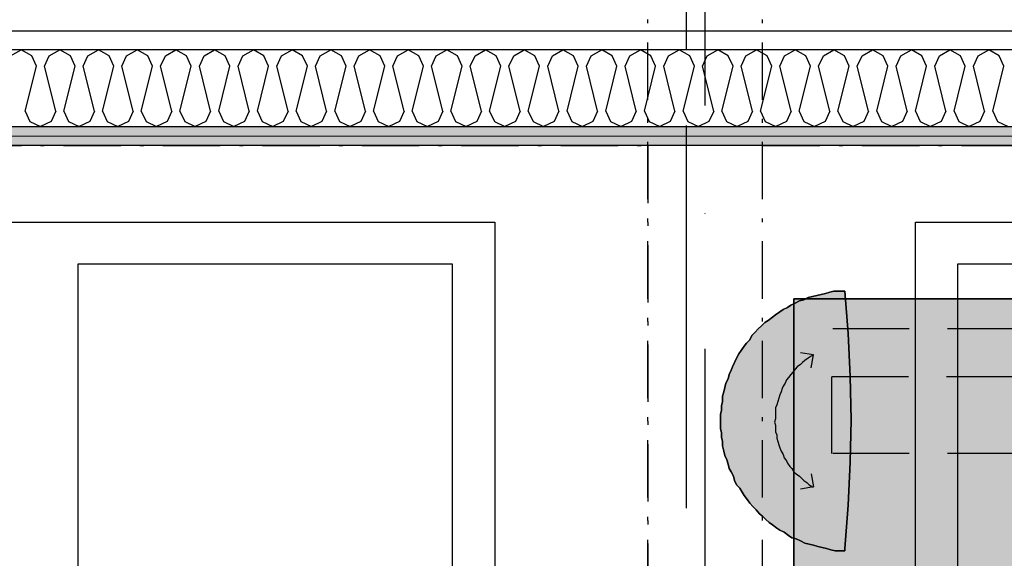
# Model space of a CAD drawing. Header units: millimetres. Extents: x -173281 to 144469, y -85977 to 83288.
# Tile 144 of 256: x -62349 to -61062, y -40331 to -39627. Entities that reach past the tile are written whole.
import ezdxf
from ezdxf.enums import TextEntityAlignment as Align

# ---------------------------------------------------------------- set-up
doc = ezdxf.new("R2010")
doc.units = ezdxf.units.MM
doc.header["$LTSCALE"] = 0.5
doc.header["$MEASUREMENT"] = 0
for name, pattern in [('Akselinje', [1500, 1000, -200, 100, -200]), ('Over snittplan', [260, 150, -50, 10, -50]), ('PLINE', [0]), ('Prikk & stiplet', [1340.555525, 705.555534, -352.777767, 0, -282.222223]), ('Under snittplan', [300, 200, -100])]:
    doc.linetypes.add(name, pattern=pattern)
for name, color, linetype in [('00 Møblering fra Hellevang Kontorsystermer AS(Nye konstruksjoner)', 7, 'Continuous'), ('223- Bjelker', 7, 'Continuous'), ('242- Ikke-bærende innervegger (Skravur)(Nye konstruksjoner)', 7, 'Continuous'), ('242- Ikke-bærende innervegger(Nye konstruksjoner)', 7, 'Continuous'), ('255- Gulvoverflate(Nye konstruksjoner)', 7, 'Continuous'), ('256- Faste himlinger og overflatebehandling(Nye konstruksjoner)', 7, 'Continuous'), ('82-- Modullinjer', 7, 'Continuous'), ('862- M___Nettoareal(Nye konstruksjoner)', 7, 'Continuous'), ('862- M___Nettoareal(Polylinje)(Nye konstruksjoner)', 7, 'Continuous'), ('862- M___Nettoareal(Tekst)(Nye konstruksjoner)', 7, 'Continuous')]:
    doc.layers.add(name, color=color, linetype=linetype)
doc.layers.add('236- Innvendig kledning og overflate(Nye konstruksjoner)', color=7, linetype='Continuous', lineweight=0)
doc.styles.add('GENERATED_STYLE_1', font='arial.ttf')
doc.styles.add('GENERATED_STYLE_2', font='arial.ttf')
doc.linetypes.add('Lydfuge betonggolv', pattern='A,0,[5,A-2607.111 Plan 1. etasje1.Shx,S=3.968254,R=0,X=0,Y=-3.46945e-18],-600,0', length=600)
pattern_1 = [(180, (0, 0), (0, 86.60254), [0, -50]), (180, (-25, -43.3), (0, 86.60254), [0, -50])]

# ---------------------------------------------------------------- blocks, each defined once
blk = doc.blocks.new('Rektor_A-128_12', base_point=(-63439.8, -42454.1))
at = {"layer": '862- M___Nettoareal(Polylinje)(Nye konstruksjoner)', "linetype": 'PLINE', "flags": 128}
blk.add_lwpolyline([(-60435.7, -41799.4), (-60435.7, -39791.9), (-65073.2, -39791.9), (-65073.2, -43699.4), (-63428.2, -43699.4), (-63428.2, -41936.9), (-63278.2, -41936.9), (-63278.2, -43699.4), (-61485.7, -43699.4), (-61485.7, -41799.4)], close=True, dxfattribs=at)
at = {"layer": '862- M___Nettoareal(Tekst)(Nye konstruksjoner)', "style": 'GENERATED_STYLE_1'}
for tag, height, p in [('DUMMY_862', 150, (-63557.7, -41147.4)), ('ROOM_NAME', 150, (-63557.7, -41787.6)), ('DUMMY_861', 100, (-63714.8, -41387.3)), ('ROOM_NUMBER', 100, (-63714.8, -41776.2)), ('DUMMY_863', 100, (-63322, -41753.3))]:
    blk.add_attdef(tag, text='', height=height, rotation=90, dxfattribs=at).set_placement(p, align=Align.TOP_LEFT)
blk = doc.blocks.new('*X267')
at = {"layer": '242- Ikke-bærende innervegger (Skravur)(Nye konstruksjoner)', "linetype": 'PLINE'}
for p, q in [((-62361, -39674.6), (-62347.2, -39666.9)), ((-62333.4, -39674.6), (-62347.2, -39666.9)), ((-62327.2, -39688.2), (-62333.4, -39674.6)), ((-62316.6, -39688.2), (-62310.5, -39674.6)), ((-62310.5, -39674.6), (-62296.6, -39666.9)), ((-62282.8, -39674.6), (-62296.6, -39666.9)), ((-62276.7, -39688.2), (-62282.8, -39674.6)), ((-62266, -39688.2), (-62259.9, -39674.6)), ((-62259.9, -39674.6), (-62246.1, -39666.9)), ((-62232.2, -39674.6), (-62246.1, -39666.9)), ((-62226.1, -39688.2), (-62232.2, -39674.6)), ((-62215.4, -39688.2), (-62209.3, -39674.6)), ((-62209.3, -39674.6), (-62195.5, -39666.9)), ((-62181.7, -39674.6), (-62195.5, -39666.9)), ((-62175.5, -39688.2), (-62181.7, -39674.6)), ((-62164.9, -39688.2), (-62158.7, -39674.6)), ((-62158.7, -39674.6), (-62144.9, -39666.9)), ((-62131.1, -39674.6), (-62144.9, -39666.9)), ((-62124.9, -39688.2), (-62131.1, -39674.6)), ((-62114.3, -39688.2), (-62108.1, -39674.6)), ((-62108.1, -39674.6), (-62094.3, -39666.9)), ((-62080.5, -39674.6), (-62094.3, -39666.9)), ((-62074.3, -39688.2), (-62080.5, -39674.6)), ((-62063.7, -39688.2), (-62057.5, -39674.6)), ((-62057.5, -39674.6), (-62043.7, -39666.9)), ((-62029.9, -39674.6), (-62043.7, -39666.9)), ((-62023.7, -39688.2), (-62029.9, -39674.6)), ((-62013.1, -39688.2), (-62006.9, -39674.6)), ((-62006.9, -39674.6), (-61993.1, -39666.9)), ((-61979.3, -39674.6), (-61993.1, -39666.9)), ((-61973.1, -39688.2), (-61979.3, -39674.6)), ((-61962.5, -39688.2), (-61956.4, -39674.6)), ((-61956.4, -39674.6), (-61942.5, -39666.9)), ((-61928.7, -39674.6), (-61942.5, -39666.9)), ((-61922.6, -39688.2), (-61928.7, -39674.6)), ((-61911.9, -39688.2), (-61905.8, -39674.6)), ((-61905.8, -39674.6), (-61892, -39666.9)), ((-61878.1, -39674.6), (-61892, -39666.9)), ((-61872, -39688.2), (-61878.1, -39674.6)), ((-61861.3, -39688.2), (-61855.2, -39674.6)), ((-61855.2, -39674.6), (-61841.4, -39666.9)), ((-61827.6, -39674.6), (-61841.4, -39666.9)), ((-61821.4, -39688.2), (-61827.6, -39674.6)), ((-61810.8, -39688.2), (-61804.6, -39674.6)), ((-61804.6, -39674.6), (-61790.8, -39666.9)), ((-61777, -39674.6), (-61790.8, -39666.9)), ((-61770.8, -39688.2), (-61777, -39674.6)), ((-61760.2, -39688.2), (-61754, -39674.6)), ((-61754, -39674.6), (-61740.2, -39666.9)), ((-61726.4, -39674.6), (-61740.2, -39666.9)), ((-61720.2, -39688.2), (-61726.4, -39674.6)), ((-61709.6, -39688.2), (-61703.4, -39674.6)), ((-61703.4, -39674.6), (-61689.6, -39666.9)), ((-61675.8, -39674.6), (-61689.6, -39666.9)), ((-61669.6, -39688.2), (-61675.8, -39674.6)), ((-61659, -39688.2), (-61652.8, -39674.6)), ((-61652.8, -39674.6), (-61639, -39666.9)), ((-61625.2, -39674.6), (-61639, -39666.9)), ((-61619, -39688.2), (-61625.2, -39674.6)), ((-61608.4, -39688.2), (-61602.3, -39674.6)), ((-61602.3, -39674.6), (-61588.4, -39666.9)), ((-61574.6, -39674.6), (-61588.4, -39666.9)), ((-61568.5, -39688.2), (-61574.6, -39674.6)), ((-61557.8, -39688.2), (-61551.7, -39674.6)), ((-61551.7, -39674.6), (-61537.8, -39666.9)), ((-61524, -39674.6), (-61537.8, -39666.9)), ((-61517.9, -39688.2), (-61524, -39674.6)), ((-61507.2, -39688.2), (-61501.1, -39674.6)), ((-61501.1, -39674.6), (-61487.3, -39666.9)), ((-61473.4, -39674.6), (-61487.3, -39666.9)), ((-61467.3, -39688.2), (-61473.4, -39674.6)), ((-61456.7, -39688.2), (-61450.5, -39674.6)), ((-61450.5, -39674.6), (-61436.7, -39666.9)), ((-61422.9, -39674.6), (-61436.7, -39666.9)), ((-61416.7, -39688.2), (-61422.9, -39674.6)), ((-61406.1, -39688.2), (-61399.9, -39674.6)), ((-61399.9, -39674.6), (-61386.1, -39666.9)), ((-61372.3, -39674.6), (-61386.1, -39666.9)), ((-61366.1, -39688.2), (-61372.3, -39674.6)), ((-61355.5, -39688.2), (-61349.3, -39674.6)), ((-61349.3, -39674.6), (-61335.5, -39666.9)), ((-61321.7, -39674.6), (-61335.5, -39666.9)), ((-61315.5, -39688.2), (-61321.7, -39674.6)), ((-61304.9, -39688.2), (-61298.7, -39674.6)), ((-61298.7, -39674.6), (-61284.9, -39666.9)), ((-61271.1, -39674.6), (-61284.9, -39666.9)), ((-61264.9, -39688.2), (-61271.1, -39674.6)), ((-61254.3, -39688.2), (-61248.1, -39674.6)), ((-61248.1, -39674.6), (-61234.3, -39666.9)), ((-61220.5, -39674.6), (-61234.3, -39666.9)), ((-61214.4, -39688.2), (-61220.5, -39674.6)), ((-61203.7, -39688.2), (-61197.6, -39674.6)), ((-61197.6, -39674.6), (-61183.7, -39666.9)), ((-61169.9, -39674.6), (-61183.7, -39666.9)), ((-61163.8, -39688.2), (-61169.9, -39674.6)), ((-61153.1, -39688.2), (-61147, -39674.6)), ((-61147, -39674.6), (-61133.2, -39666.9)), ((-61119.3, -39674.6), (-61133.2, -39666.9)), ((-61113.2, -39688.2), (-61119.3, -39674.6)), ((-61102.6, -39688.2), (-61096.4, -39674.6)), ((-61096.4, -39674.6), (-61082.6, -39666.9)), ((-61068.8, -39674.6), (-61082.6, -39666.9)), ((-61062.6, -39688.2), (-61068.8, -39674.6)), ((-62341.9, -39746.8), (-62327.2, -39688.2)), ((-62302, -39746.8), (-62316.6, -39688.2)), ((-62291.3, -39746.8), (-62276.7, -39688.2)), ((-62251.4, -39746.8), (-62266, -39688.2)), ((-62240.7, -39746.8), (-62226.1, -39688.2)), ((-62200.8, -39746.8), (-62215.4, -39688.2)), ((-62190.2, -39746.8), (-62175.5, -39688.2)), ((-62150.2, -39746.8), (-62164.9, -39688.2)), ((-62139.6, -39746.8), (-62124.9, -39688.2)), ((-62099.6, -39746.8), (-62114.3, -39688.2)), ((-62089, -39746.8), (-62074.3, -39688.2)), ((-62049, -39746.8), (-62063.7, -39688.2)), ((-62038.4, -39746.8), (-62023.7, -39688.2)), ((-61998.4, -39746.8), (-62013.1, -39688.2)), ((-61987.8, -39746.8), (-61973.1, -39688.2)), ((-61947.9, -39746.8), (-61962.5, -39688.2)), ((-61937.2, -39746.8), (-61922.6, -39688.2)), ((-61897.3, -39746.8), (-61911.9, -39688.2)), ((-61886.6, -39746.8), (-61872, -39688.2)), ((-61846.7, -39746.8), (-61861.3, -39688.2)), ((-61836.1, -39746.8), (-61821.4, -39688.2)), ((-61796.1, -39746.8), (-61810.8, -39688.2)), ((-61785.5, -39746.8), (-61770.8, -39688.2)), ((-61745.5, -39746.8), (-61760.2, -39688.2)), ((-61734.9, -39746.8), (-61720.2, -39688.2)), ((-61694.9, -39746.8), (-61709.6, -39688.2)), ((-61684.3, -39746.8), (-61669.6, -39688.2)), ((-61644.3, -39746.8), (-61659, -39688.2)), ((-61633.7, -39746.8), (-61619, -39688.2)), ((-61593.7, -39746.8), (-61608.4, -39688.2)), ((-61583.1, -39746.8), (-61568.5, -39688.2)), ((-61543.2, -39746.8), (-61557.8, -39688.2)), ((-61532.5, -39746.8), (-61517.9, -39688.2)), ((-61492.6, -39746.8), (-61507.2, -39688.2)), ((-61481.9, -39746.8), (-61467.3, -39688.2)), ((-61442, -39746.8), (-61456.7, -39688.2)), ((-61431.4, -39746.8), (-61416.7, -39688.2)), ((-61391.4, -39746.8), (-61406.1, -39688.2)), ((-61380.8, -39746.8), (-61366.1, -39688.2)), ((-61340.8, -39746.8), (-61355.5, -39688.2)), ((-61330.2, -39746.8), (-61315.5, -39688.2)), ((-61290.2, -39746.8), (-61304.9, -39688.2)), ((-61279.6, -39746.8), (-61264.9, -39688.2)), ((-61239.6, -39746.8), (-61254.3, -39688.2)), ((-61229, -39746.8), (-61214.4, -39688.2)), ((-61189.1, -39746.8), (-61203.7, -39688.2)), ((-61178.4, -39746.8), (-61163.8, -39688.2)), ((-61138.5, -39746.8), (-61153.1, -39688.2)), ((-61127.8, -39746.8), (-61113.2, -39688.2)), ((-61087.9, -39746.8), (-61102.6, -39688.2)), ((-61077.3, -39746.8), (-61062.6, -39688.2)), ((-62341.9, -39746.8), (-62335.7, -39760.4)), ((-62302, -39746.8), (-62308.1, -39760.4)), ((-62291.3, -39746.8), (-62285.2, -39760.4)), ((-62251.4, -39746.8), (-62257.5, -39760.4)), ((-62240.7, -39746.8), (-62234.6, -39760.4)), ((-62200.8, -39746.8), (-62206.9, -39760.4)), ((-62190.2, -39746.8), (-62184, -39760.4)), ((-62150.2, -39746.8), (-62156.4, -39760.4)), ((-62139.6, -39746.8), (-62133.4, -39760.4)), ((-62099.6, -39746.8), (-62105.8, -39760.4)), ((-62089, -39746.8), (-62082.8, -39760.4)), ((-62049, -39746.8), (-62055.2, -39760.4)), ((-62038.4, -39746.8), (-62032.2, -39760.4)), ((-61998.4, -39746.8), (-62004.6, -39760.4)), ((-61987.8, -39746.8), (-61981.6, -39760.4)), ((-61947.9, -39746.8), (-61954, -39760.4)), ((-61937.2, -39746.8), (-61931.1, -39760.4)), ((-61897.3, -39746.8), (-61903.4, -39760.4)), ((-61886.6, -39746.8), (-61880.5, -39760.4)), ((-61846.7, -39746.8), (-61852.8, -39760.4)), ((-61836.1, -39746.8), (-61829.9, -39760.4)), ((-61796.1, -39746.8), (-61802.3, -39760.4)), ((-61785.5, -39746.8), (-61779.3, -39760.4)), ((-61745.5, -39746.8), (-61751.7, -39760.4)), ((-61734.9, -39746.8), (-61728.7, -39760.4)), ((-61694.9, -39746.8), (-61701.1, -39760.4)), ((-61684.3, -39746.8), (-61678.1, -39760.4)), ((-61644.3, -39746.8), (-61650.5, -39760.4)), ((-61633.7, -39746.8), (-61627.5, -39760.4)), ((-61593.7, -39746.8), (-61599.9, -39760.4)), ((-61583.1, -39746.8), (-61577, -39760.4)), ((-61543.2, -39746.8), (-61549.3, -39760.4)), ((-61532.5, -39746.8), (-61526.4, -39760.4)), ((-61492.6, -39746.8), (-61498.7, -39760.4)), ((-61481.9, -39746.8), (-61475.8, -39760.4)), ((-61442, -39746.8), (-61448.2, -39760.4)), ((-61431.4, -39746.8), (-61425.2, -39760.4)), ((-61391.4, -39746.8), (-61397.6, -39760.4)), ((-61380.8, -39746.8), (-61374.6, -39760.4)), ((-61340.8, -39746.8), (-61347, -39760.4)), ((-61330.2, -39746.8), (-61324, -39760.4)), ((-61290.2, -39746.8), (-61296.4, -39760.4)), ((-61279.6, -39746.8), (-61273.4, -39760.4)), ((-61239.6, -39746.8), (-61245.8, -39760.4)), ((-61229, -39746.8), (-61222.9, -39760.4)), ((-61189.1, -39746.8), (-61195.2, -39760.4)), ((-61178.4, -39746.8), (-61172.3, -39760.4)), ((-61138.5, -39746.8), (-61144.6, -39760.4)), ((-61127.8, -39746.8), (-61121.7, -39760.4)), ((-61087.9, -39746.8), (-61094.1, -39760.4)), ((-61077.3, -39746.8), (-61071.1, -39760.4)), ((-62335.7, -39760.4), (-62321.9, -39766.9)), ((-62308.1, -39760.4), (-62321.9, -39766.9)), ((-62285.2, -39760.4), (-62271.3, -39766.9)), ((-62257.5, -39760.4), (-62271.3, -39766.9)), ((-62234.6, -39760.4), (-62220.8, -39766.9)), ((-62206.9, -39760.4), (-62220.8, -39766.9)), ((-62184, -39760.4), (-62170.2, -39766.9)), ((-62156.4, -39760.4), (-62170.2, -39766.9)), ((-62133.4, -39760.4), (-62119.6, -39766.9)), ((-62105.8, -39760.4), (-62119.6, -39766.9)), ((-62082.8, -39760.4), (-62069, -39766.9)), ((-62055.2, -39760.4), (-62069, -39766.9)), ((-62032.2, -39760.4), (-62018.4, -39766.9)), ((-62004.6, -39760.4), (-62018.4, -39766.9)), ((-61981.6, -39760.4), (-61967.8, -39766.9)), ((-61954, -39760.4), (-61967.8, -39766.9)), ((-61931.1, -39760.4), (-61917.2, -39766.9)), ((-61903.4, -39760.4), (-61917.2, -39766.9)), ((-61880.5, -39760.4), (-61866.7, -39766.9)), ((-61852.8, -39760.4), (-61866.7, -39766.9)), ((-61829.9, -39760.4), (-61816.1, -39766.9)), ((-61802.3, -39760.4), (-61816.1, -39766.9)), ((-61779.3, -39760.4), (-61765.5, -39766.9)), ((-61751.7, -39760.4), (-61765.5, -39766.9)), ((-61728.7, -39760.4), (-61714.9, -39766.9)), ((-61701.1, -39760.4), (-61714.9, -39766.9)), ((-61678.1, -39760.4), (-61664.3, -39766.9)), ((-61650.5, -39760.4), (-61664.3, -39766.9)), ((-61627.5, -39760.4), (-61613.7, -39766.9)), ((-61599.9, -39760.4), (-61613.7, -39766.9)), ((-61577, -39760.4), (-61563.1, -39766.9)), ((-61549.3, -39760.4), (-61563.1, -39766.9)), ((-61526.4, -39760.4), (-61512.6, -39766.9)), ((-61498.7, -39760.4), (-61512.6, -39766.9)), ((-61475.8, -39760.4), (-61462, -39766.9)), ((-61448.2, -39760.4), (-61462, -39766.9)), ((-61425.2, -39760.4), (-61411.4, -39766.9)), ((-61397.6, -39760.4), (-61411.4, -39766.9)), ((-61374.6, -39760.4), (-61360.8, -39766.9)), ((-61347, -39760.4), (-61360.8, -39766.9)), ((-61324, -39760.4), (-61310.2, -39766.9)), ((-61296.4, -39760.4), (-61310.2, -39766.9)), ((-61273.4, -39760.4), (-61259.6, -39766.9)), ((-61245.8, -39760.4), (-61259.6, -39766.9)), ((-61222.9, -39760.4), (-61209, -39766.9)), ((-61195.2, -39760.4), (-61209, -39766.9)), ((-61172.3, -39760.4), (-61158.5, -39766.9)), ((-61144.6, -39760.4), (-61158.5, -39766.9)), ((-61121.7, -39760.4), (-61107.9, -39766.9)), ((-61094.1, -39760.4), (-61107.9, -39766.9)), ((-61071.1, -39760.4), (-61057.3, -39766.9))]:
    blk.add_line(p, q, dxfattribs=at)
blk = doc.blocks.new('Standard grid marker[180]', base_point=(-61478.2, 26434.4))
at = {"layer": '82-- Modullinjer', "linetype": 'Akselinje'}
blk.add_line((-61478.2, 26234.4), (-61478.2, -50174.4), dxfattribs=at)
at = {"layer": '82-- Modullinjer', "style": 'GENERATED_STYLE_2'}
for tag, p in [('AC_MarkerText_1_0', (-61605.7, 26644.4)), ('AC_MarkerText_1_1', (-61605.7, -50664.4))]:
    blk.add_attdef(tag, text='', height=175, rotation=90, dxfattribs=at).set_placement(p, align=Align.TOP_CENTER)

msp = doc.modelspace()

# ---------------------------------------------------------------- hatches: boundary and pattern name
at = {"layer": '00 Møblering fra Hellevang Kontorsystermer AS(Nye konstruksjoner)', "linetype": 'Continuous'}
for points in [[(-61270.6, -40321.3), (-61270.6, -40318.4), (-61266.4, -40261.9), (-61263.6, -40205.4), (-61262.2, -40150.2), (-61263.6, -40093.7), (-61266.4, -40037.2), (-61270.6, -39982), (-61272, -39982), (-61277.7, -39982), (-61284.8, -39982), (-61290.4, -39983.4), (-61296.1, -39984.9), (-61301.7, -39986.3), (-61307.4, -39987.7), (-61313, -39989.1), (-61318.7, -39990.5), (-61324.3, -39993.3), (-61330, -39994.8), (-61335.7, -39997.6), (-61341.3, -40000.4), (-61345.5, -40003.2), (-61351.2, -40006.1), (-61355.4, -40008.9), (-61361.1, -40013.1), (-61365.3, -40016), (-61371, -40020.2), (-61375.2, -40023), (-61379.5, -40027.3), (-61383.7, -40031.5), (-61388, -40035.7), (-61392.2, -40040), (-61395, -40045.6), (-61399.3, -40049.9), (-61402.1, -40054.1), (-61406.3, -40059.8), (-61409.2, -40064), (-61412, -40069.7), (-61414.8, -40075.3), (-61417.6, -40081), (-61419, -40085.2), (-61421.9, -40090.9), (-61423.3, -40096.5), (-61426.1, -40102.2), (-61427.5, -40107.8), (-61428.9, -40113.5), (-61430.4, -40119.1), (-61430.4, -40126.2), (-61431.8, -40131.9), (-61431.8, -40137.5), (-61433.2, -40143.2), (-61433.2, -40148.8), (-61433.2, -40155.9), (-61433.2, -40161.5), (-61431.8, -40167.2), (-61431.8, -40172.9), (-61430.4, -40178.5), (-61430.4, -40184.2), (-61428.9, -40191.2), (-61427.5, -40196.9), (-61424.7, -40202.5), (-61423.3, -40208.2), (-61421.9, -40213.8), (-61419, -40218.1), (-61416.2, -40223.7), (-61414.8, -40229.4), (-61412, -40235), (-61407.7, -40239.3), (-61404.9, -40244.9), (-61402.1, -40249.2), (-61397.8, -40254.8), (-61395, -40259.1), (-61390.8, -40263.3), (-61386.5, -40267.6), (-61382.3, -40273.2), (-61378.1, -40276), (-61373.8, -40280.3), (-61369.6, -40284.5), (-61365.3, -40287.3), (-61359.7, -40291.6), (-61355.4, -40294.4), (-61349.8, -40297.2), (-61344.1, -40301.5), (-61339.9, -40304.3), (-61334.2, -40305.7), (-61328.6, -40308.5), (-61322.9, -40311.4), (-61317.3, -40312.8), (-61311.6, -40314.2), (-61306, -40315.6), (-61300.3, -40317), (-61294.7, -40318.4), (-61289, -40319.9), (-61283.4, -40321.3), (-61276.3, -40321.3)], [(-60535.7, -39991.9), (-61337.1, -39991.9), (-61337.1, -41394.1), (-60535.7, -41394.1)]]:
    msp.add_hatch(color=256, dxfattribs=at).paths.add_polyline_path(points)
at = {"layer": '242- Ikke-bærende innervegger (Skravur)(Nye konstruksjoner)', "linetype": 'Continuous'}
h = msp.add_hatch(dxfattribs=at)
h.set_pattern_fill('Gips', color=256, style=0, pattern_type=2)
h.set_pattern_definition(pattern_1)
h.paths.add_polyline_path([(-65198.2, -39766.9), (-65198.2, -39779.4), (-60323.2, -39779.4), (-60323.2, -39766.9)])
h = msp.add_hatch(dxfattribs=at)
h.set_pattern_fill('Gips', color=256, style=0, pattern_type=2)
h.set_pattern_definition(pattern_1)
h.paths.add_polyline_path([(-65210.7, -39791.9), (-60323.2, -39791.9), (-60323.2, -39779.4), (-65210.7, -39779.4)])

# ---------------------------------------------------------------- linework, layer by layer
at = {"layer": '00 Møblering fra Hellevang Kontorsystermer AS(Nye konstruksjoner)', "linetype": 'PLINE', "flags": 128}
for points in [[(-61270.6, -40321.3), (-61270.6, -40318.4), (-61266.4, -40261.9), (-61263.6, -40205.4), (-61262.2, -40150.2), (-61263.6, -40093.7), (-61266.4, -40037.2), (-61270.6, -39982), (-61272, -39982), (-61277.7, -39982), (-61284.8, -39982), (-61290.4, -39983.4), (-61296.1, -39984.9), (-61301.7, -39986.3), (-61307.4, -39987.7), (-61313, -39989.1), (-61318.7, -39990.5), (-61324.3, -39993.3), (-61330, -39994.8), (-61335.7, -39997.6), (-61341.3, -40000.4), (-61345.5, -40003.2), (-61351.2, -40006.1), (-61355.4, -40008.9), (-61361.1, -40013.1), (-61365.3, -40016), (-61371, -40020.2), (-61375.2, -40023), (-61379.5, -40027.3), (-61383.7, -40031.5), (-61388, -40035.7), (-61392.2, -40040), (-61395, -40045.6), (-61399.3, -40049.9), (-61402.1, -40054.1), (-61406.3, -40059.8), (-61409.2, -40064), (-61412, -40069.7), (-61414.8, -40075.3), (-61417.6, -40081), (-61419, -40085.2), (-61421.9, -40090.9), (-61423.3, -40096.5), (-61426.1, -40102.2), (-61427.5, -40107.8), (-61428.9, -40113.5), (-61430.4, -40119.1), (-61430.4, -40126.2), (-61431.8, -40131.9), (-61431.8, -40137.5), (-61433.2, -40143.2), (-61433.2, -40148.8), (-61433.2, -40155.9), (-61433.2, -40161.5), (-61431.8, -40167.2), (-61431.8, -40172.9), (-61430.4, -40178.5), (-61430.4, -40184.2), (-61428.9, -40191.2), (-61427.5, -40196.9), (-61424.7, -40202.5), (-61423.3, -40208.2), (-61421.9, -40213.8), (-61419, -40218.1), (-61416.2, -40223.7), (-61414.8, -40229.4), (-61412, -40235), (-61407.7, -40239.3), (-61404.9, -40244.9), (-61402.1, -40249.2), (-61397.8, -40254.8), (-61395, -40259.1), (-61390.8, -40263.3), (-61386.5, -40267.6), (-61382.3, -40273.2), (-61378.1, -40276), (-61373.8, -40280.3), (-61369.6, -40284.5), (-61365.3, -40287.3), (-61359.7, -40291.6), (-61355.4, -40294.4), (-61349.8, -40297.2), (-61344.1, -40301.5), (-61339.9, -40304.3), (-61334.2, -40305.7), (-61328.6, -40308.5), (-61322.9, -40311.4), (-61317.3, -40312.8), (-61311.6, -40314.2), (-61306, -40315.6), (-61300.3, -40317), (-61294.7, -40318.4), (-61289, -40319.9), (-61283.4, -40321.3), (-61276.3, -40321.3)], [(-60535.7, -39991.9), (-61337.1, -39991.9), (-61337.1, -41394.1), (-60535.7, -41394.1)]]:
    msp.add_lwpolyline(points, close=True, dxfattribs=at)
at = {"layer": '00 Møblering fra Hellevang Kontorsystermer AS(Nye konstruksjoner)', "linetype": 'PLINE'}
for points in [[(-61270.6, -40321.3), (-61276.3, -40321.3), (-61283.4, -40321.3), (-61289, -40319.9), (-61294.7, -40318.4), (-61300.3, -40317), (-61306, -40315.6), (-61311.6, -40314.2), (-61317.3, -40312.8), (-61322.9, -40311.4), (-61328.6, -40308.5), (-61334.2, -40305.7), (-61339.9, -40304.3), (-61344.1, -40301.5), (-61349.8, -40297.2), (-61355.4, -40294.4), (-61359.7, -40291.6), (-61365.3, -40287.3), (-61369.6, -40284.5), (-61373.8, -40280.3), (-61378.1, -40276), (-61382.3, -40273.2), (-61386.5, -40267.6), (-61390.8, -40263.3), (-61395, -40259.1), (-61397.8, -40254.8), (-61402.1, -40249.2), (-61404.9, -40244.9), (-61407.7, -40239.3), (-61412, -40235), (-61414.8, -40229.4), (-61416.2, -40223.7), (-61419, -40218.1), (-61421.9, -40213.8), (-61423.3, -40208.2), (-61424.7, -40202.5), (-61427.5, -40196.9), (-61428.9, -40191.2), (-61430.4, -40184.2), (-61430.4, -40178.5), (-61431.8, -40172.9), (-61431.8, -40167.2), (-61433.2, -40161.5), (-61433.2, -40155.9), (-61433.2, -40148.8), (-61433.2, -40143.2), (-61431.8, -40137.5), (-61431.8, -40131.9), (-61430.4, -40126.2), (-61430.4, -40119.1), (-61428.9, -40113.5), (-61427.5, -40107.8), (-61426.1, -40102.2), (-61423.3, -40096.5), (-61421.9, -40090.9), (-61419, -40085.2), (-61417.6, -40081), (-61414.8, -40075.3), (-61412, -40069.7), (-61409.2, -40064), (-61406.3, -40059.8), (-61402.1, -40054.1), (-61399.3, -40049.9), (-61395, -40045.6), (-61392.2, -40040), (-61388, -40035.7), (-61383.7, -40031.5), (-61379.5, -40027.3), (-61375.2, -40023), (-61371, -40020.2), (-61365.3, -40016), (-61361.1, -40013.1), (-61355.4, -40008.9), (-61351.2, -40006.1), (-61345.5, -40003.2), (-61341.3, -40000.4), (-61335.7, -39997.6), (-61330, -39994.8), (-61324.3, -39993.3), (-61318.7, -39990.5), (-61313, -39989.1), (-61307.4, -39987.7), (-61301.7, -39986.3), (-61296.1, -39984.9), (-61290.4, -39983.4), (-61284.8, -39982), (-61277.7, -39982), (-61272, -39982), (-61270.6, -39982), (-61266.4, -40037.2), (-61263.6, -40093.7), (-61262.2, -40150.2), (-61263.6, -40205.4), (-61266.4, -40261.9), (-61270.6, -40318.4)], [(-60535.7, -39991.9), (-60535.7, -41394.1), (-61337.1, -41394.1), (-61337.1, -39991.9)]]:
    msp.add_lwpolyline(points, close=True, dxfattribs=at)
at = {"layer": '00 Møblering fra Hellevang Kontorsystermer AS(Nye konstruksjoner)', "linetype": 'Under snittplan'}
for points in [[(-61270.6, -40321.3), (-61276.3, -40321.3), (-61283.4, -40321.3), (-61289, -40319.9), (-61294.7, -40318.4), (-61300.3, -40317), (-61306, -40315.6), (-61311.6, -40314.2), (-61317.3, -40312.8), (-61322.9, -40311.4), (-61328.6, -40308.5), (-61334.2, -40305.7), (-61339.9, -40304.3), (-61344.1, -40301.5), (-61349.8, -40297.2), (-61355.4, -40294.4), (-61359.7, -40291.6), (-61365.3, -40287.3), (-61369.6, -40284.5), (-61373.8, -40280.3), (-61378.1, -40276), (-61382.3, -40273.2), (-61386.5, -40267.6), (-61390.8, -40263.3), (-61395, -40259.1), (-61397.8, -40254.8), (-61402.1, -40249.2), (-61404.9, -40244.9), (-61407.7, -40239.3), (-61412, -40235), (-61414.8, -40229.4), (-61416.2, -40223.7), (-61419, -40218.1), (-61421.9, -40213.8), (-61423.3, -40208.2), (-61424.7, -40202.5), (-61427.5, -40196.9), (-61428.9, -40191.2), (-61430.4, -40184.2), (-61430.4, -40178.5), (-61431.8, -40172.9), (-61431.8, -40167.2), (-61433.2, -40161.5), (-61433.2, -40155.9), (-61433.2, -40148.8), (-61433.2, -40143.2), (-61431.8, -40137.5), (-61431.8, -40131.9), (-61430.4, -40126.2), (-61430.4, -40119.1), (-61428.9, -40113.5), (-61427.5, -40107.8), (-61426.1, -40102.2), (-61423.3, -40096.5), (-61421.9, -40090.9), (-61419, -40085.2), (-61417.6, -40081), (-61414.8, -40075.3), (-61412, -40069.7), (-61409.2, -40064), (-61406.3, -40059.8), (-61402.1, -40054.1), (-61399.3, -40049.9), (-61395, -40045.6), (-61392.2, -40040), (-61388, -40035.7), (-61383.7, -40031.5), (-61379.5, -40027.3), (-61375.2, -40023), (-61371, -40020.2), (-61365.3, -40016), (-61361.1, -40013.1), (-61355.4, -40008.9), (-61351.2, -40006.1), (-61345.5, -40003.2), (-61341.3, -40000.4), (-61335.7, -39997.6), (-61330, -39994.8), (-61324.3, -39993.3), (-61318.7, -39990.5), (-61313, -39989.1), (-61307.4, -39987.7), (-61301.7, -39986.3), (-61296.1, -39984.9), (-61290.4, -39983.4), (-61284.8, -39982), (-61277.7, -39982), (-61272, -39982), (-61270.6, -39982), (-61266.4, -40037.2), (-61263.6, -40093.7), (-61262.2, -40150.2), (-61263.6, -40205.4), (-61266.4, -40261.9), (-61270.6, -40318.4)], [(-60586.5, -40093.7), (-60586.5, -40194.1), (-61287.6, -40194.1), (-61287.6, -40093.7)]]:
    msp.add_lwpolyline(points, close=True, dxfattribs=at)
for points in [[(-60586.5, -40031.5), (-61287.6, -40031.5)], [(-61311.6, -40065.4), (-61314.5, -40066.8), (-61318.7, -40069.7), (-61322.9, -40072.5), (-61325.8, -40075.3), (-61328.6, -40078.1), (-61332.8, -40081), (-61335.7, -40083.8), (-61338.5, -40088), (-61341.3, -40090.9), (-61344.1, -40095.1), (-61347, -40097.9), (-61348.4, -40102.2), (-61351.2, -40106.4), (-61352.6, -40109.2), (-61354, -40113.5), (-61355.4, -40117.7), (-61356.9, -40122), (-61358.3, -40126.2), (-61359.7, -40130.4), (-61361.1, -40134.7), (-61361.1, -40138.9), (-61361.1, -40144.6), (-61361.1, -40148.8), (-61362.5, -40153.1), (-61361.1, -40157.3), (-61361.1, -40161.5), (-61361.1, -40165.8), (-61359.7, -40170), (-61359.7, -40174.3), (-61358.3, -40178.5), (-61356.9, -40182.7), (-61355.4, -40187), (-61354, -40191.2), (-61351.2, -40195.5), (-61349.8, -40199.7), (-61347, -40203.9), (-61345.5, -40206.8), (-61342.7, -40211), (-61339.9, -40213.8), (-61337.1, -40218.1), (-61334.2, -40220.9), (-61330, -40223.7), (-61327.2, -40226.6), (-61324.3, -40229.4), (-61320.1, -40232.2), (-61317.3, -40235), (-61313, -40237.9), (-61311.6, -40237.9)], [(-61311.6, -40065.4), (-61328.6, -40062.6)], [(-61314.5, -40082.4), (-61311.6, -40065.4)], [(-61314.5, -40220.9), (-61311.6, -40237.9)], [(-61311.6, -40237.9), (-61328.6, -40240.7)]]:
    msp.add_lwpolyline(points, dxfattribs=at)
at = {"layer": '00 Møblering fra Hellevang Kontorsystermer AS(Nye konstruksjoner)', "linetype": 'PLINE'}
for points in [[(-61311.6, -40065.4), (-61314.5, -40066.8), (-61318.7, -40069.7), (-61322.9, -40072.5), (-61325.8, -40075.3), (-61328.6, -40078.1), (-61332.8, -40081), (-61335.7, -40083.8), (-61338.5, -40088), (-61341.3, -40090.9), (-61344.1, -40095.1), (-61347, -40097.9), (-61348.4, -40102.2), (-61351.2, -40106.4), (-61352.6, -40109.2), (-61354, -40113.5), (-61355.4, -40117.7), (-61356.9, -40122), (-61358.3, -40126.2), (-61359.7, -40130.4), (-61361.1, -40134.7), (-61361.1, -40138.9), (-61361.1, -40144.6), (-61361.1, -40148.8), (-61362.5, -40153.1), (-61361.1, -40157.3), (-61361.1, -40161.5), (-61361.1, -40165.8), (-61359.7, -40170), (-61359.7, -40174.3), (-61358.3, -40178.5), (-61356.9, -40182.7), (-61355.4, -40187), (-61354, -40191.2), (-61351.2, -40195.5), (-61349.8, -40199.7), (-61347, -40203.9), (-61345.5, -40206.8), (-61342.7, -40211), (-61339.9, -40213.8), (-61337.1, -40218.1), (-61334.2, -40220.9), (-61330, -40223.7), (-61327.2, -40226.6), (-61324.3, -40229.4), (-61320.1, -40232.2), (-61317.3, -40235), (-61313, -40237.9), (-61311.6, -40237.9)], [(-61311.6, -40065.4), (-61328.6, -40062.6)], [(-61314.5, -40082.4), (-61311.6, -40065.4)], [(-61314.5, -40220.9), (-61311.6, -40237.9)], [(-61311.6, -40237.9), (-61328.6, -40240.7)]]:
    msp.add_lwpolyline(points, dxfattribs=at)
at = {"layer": '223- Bjelker', "linetype": 'Over snittplan'}
for p, q in [((-61528.2, -43761.9), (-61528.2, -35416.9)), ((-61378.2, -43761.9), (-61378.2, -35416.9))]:
    msp.add_line(p, q, dxfattribs=at)
at = {"layer": '223- Bjelker', "linetype": 'Prikk & stiplet'}
msp.add_line((-61453.2, -43761.9), (-61453.2, -35416.9), dxfattribs=at)
at = {"layer": '236- Innvendig kledning og overflate(Nye konstruksjoner)', "linetype": 'PLINE'}
msp.add_line((-65198.2, -39779.4), (-60323.2, -39779.4), dxfattribs=at)
at = {"layer": '236- Innvendig kledning og overflate(Nye konstruksjoner)', "linetype": 'PLINE', "flags": 128}
msp.add_lwpolyline([(-65223.2, -39791.9), (-60323.2, -39791.9)], dxfattribs=at)
at = {"layer": '242- Ikke-bærende innervegger(Nye konstruksjoner)', "linetype": 'PLINE'}
for p, q in [((-60323.2, -39666.9), (-65098.2, -39666.9)), ((-65098.2, -39766.9), (-60323.2, -39766.9))]:
    msp.add_line(p, q, dxfattribs=at)
at = {"layer": '255- Gulvoverflate(Nye konstruksjoner)', "linetype": 'Lydfuge betonggolv'}
msp.add_lwpolyline([(-65073.2, -39111.9), (-65073.2, -39641.9), (-60323.2, -39641.9)], dxfattribs=at)
at = {"layer": '256- Faste himlinger og overflatebehandling(Nye konstruksjoner)', "linetype": 'Over snittplan', "flags": 128}
for points in [[(-64631.9, -39791.9), (-61528.2, -39791.9)], [(-61528.2, -39791.9), (-61528.2, -41811.9)], [(-61378.2, -41811.9), (-61378.2, -39791.9)], [(-61378.2, -39791.9), (-60423.2, -39791.9)]]:
    msp.add_lwpolyline(points, dxfattribs=at)
at = {"layer": '256- Faste himlinger og overflatebehandling(Nye konstruksjoner)', "linetype": 'PLINE'}
for points in [[(-61728.2, -41091.9), (-62928.2, -41091.9), (-63528.2, -41091.9), (-63528.2, -40491.9), (-64128.2, -40491.9), (-64128.2, -39891.9), (-61728.2, -39891.9)], [(-60578.2, -39891.9), (-60578.2, -41691.9), (-61178.2, -41691.9), (-61178.2, -39891.9)], [(-61783.2, -40436.9), (-61783.2, -39946.9), (-62273.2, -39946.9), (-62273.2, -40436.9)], [(-60633.2, -39946.9), (-61123.2, -39946.9), (-61123.2, -40436.9), (-60633.2, -40436.9)]]:
    msp.add_lwpolyline(points, close=True, dxfattribs=at)

# ---------------------------------------------------------------- block references
at = {"layer": '242- Ikke-bærende innervegger(Nye konstruksjoner)'}
msp.add_blockref('*X267', (0, 0), dxfattribs=at)
at = {"layer": '82-- Modullinjer', "linetype": 'PLINE'}
msp.add_blockref('Standard grid marker[180]', (-61478.2, 26434.4), dxfattribs=at)
at = {"layer": '862- M___Nettoareal(Nye konstruksjoner)', "linetype": 'Continuous'}
msp.add_blockref('Rektor_A-128_12', (-63439.8, -42454.1), dxfattribs=at)

# ---------------------------------------------------------------- texts
at = {"layer": '256- Faste himlinger og overflatebehandling(Nye konstruksjoner)', "linetype": 'Continuous', "insert": (-63712.8, -40195.7), "char_height": 125, "attachment_point": 1, "rotation": 336.593, "style": 'GENERATED_STYLE_1'}
msp.add_mtext('\\A1;{\\pql;\\fArial|b0|i0|c0|p0;\\W1.000000;Skråande\\fArial|b0|i0|c0|p0;\\W1.000000; perforert gipshimling}', dxfattribs=at)

doc.saveas('drawing.dxf')
